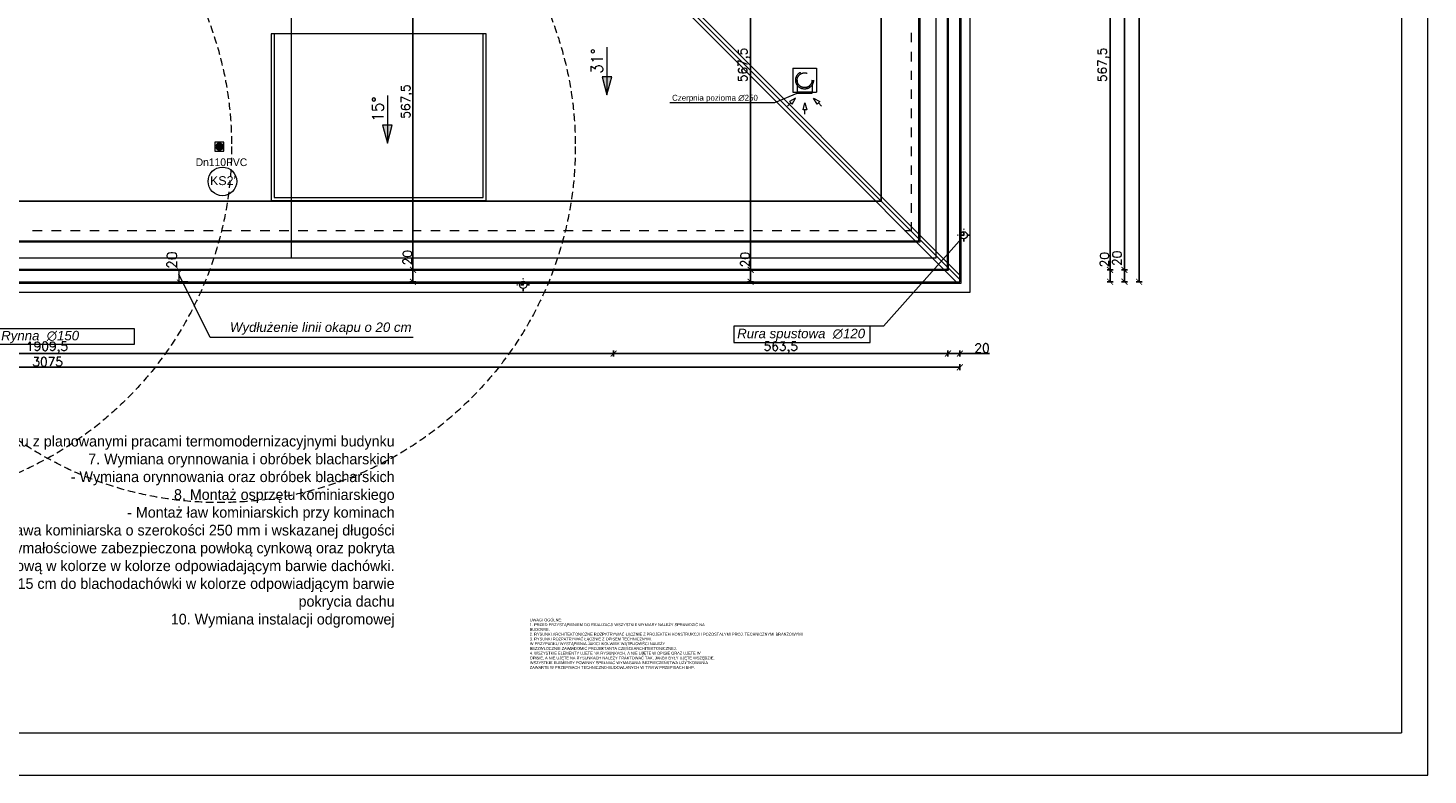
# Model space of a CAD drawing. Header units: millimetres. Extents: x -740 to 33545, y 5178 to 22494.
# Tile 241 of 250: x 14840 to 17200, y 5178 to 6437. Entities that reach past the tile are written whole.
import ezdxf
from ezdxf.lldxf.tags import DXFTag

# ---------------------------------------------------------------- set-up
doc = ezdxf.new("R2010")
doc.units = ezdxf.units.MM
doc.header["$MEASUREMENT"] = 0
for name, pattern in [('AUSGEZOGEN', [0]), ('DASH2', [19.05, 12.7, -6.35]), ('DASHED2', [9.525, 6.35, -3.175]), ('STRICHPUNKTX2', [2, 1, -0.5, 0, -0.5])]:
    doc.linetypes.add(name, pattern=pattern)
doc.layers.get('Defpoints').update_dxf_attribs({"color": 252})
doc.layers.add('_B___I__', color=252, linetype='AUSGEZOGEN')
doc.layers.add('D-opis', color=252, linetype='Continuous')
for name, color, linetype, lineweight in [('_IS_EKO_KS_Opis_piony', 7, 'Continuous', 15), ('_IS_EKO_KS_prow_w_bruzdach', 16, 'Continuous', 35), ('_IS_EKO_opis', 7, 'Continuous', 18), ('A_l.przerywana', 252, 'ICAD_ISO03W100', 9), ('A_l.widokowa', 252, 'Continuous', 18), ('A_wymiarowanie', 252, 'Continuous', 9), ('l. przerywana', 252, 'ICAD_ISO03W100', 9), ('l.przerywana', 252, 'ICAD_ISO03W100', 5), ('l.widokowa', 252, 'Continuous', 15), ('linia opisowa', 252, 'Continuous', 9), ('Nowe_820-G Rysunki Obrazki_Nr_piĂłra__23', 252, 'Continuous', 15), ('wymiarowanie', 252, 'Continuous', 9)]:
    doc.layers.add(name, color=color, linetype=linetype, lineweight=lineweight)
doc.styles.add('Arial', font='arial.ttf')
doc.styles.add('Arial$001H0', font='SIMPLEX')
doc.styles.add('styl1', font='arial.ttf', dxfattribs={"height": 15})
doc.styles.add('styl2', font='simplex.shx')
doc.styles.add('TEKST WYMIAROWY', font='romans.shx', dxfattribs={"width": 0.6})
tags = doc.linetypes.add('ICAD_ISO03W100', pattern=[30, 12, -18]).pattern_tags.tags
tags[6:7] = [DXFTag(74, 4), DXFTag(75, 0), DXFTag(340, '0'), DXFTag(46, 1.0), DXFTag(50, 0.0), DXFTag(44, 0.0), DXFTag(45, 0.0)]
tags[4:5] = [DXFTag(74, 4), DXFTag(75, 0), DXFTag(340, '0'), DXFTag(46, 1.0), DXFTag(50, 0.0), DXFTag(44, 0.0), DXFTag(45, 0.0)]
doc.dimstyles.new('Kopia I_1.100', dxfattribs={"dimtxt": 15, "dimasz": 10, "dimexe": 5, "dimexo": 1, "dimgap": 1.5, "dimtad": 1, "dimdec": 1, "dimrnd": 0.5, "dimtxsty": 'styl2', "dimblk": 'ARCHTICK', "dimcen": 5, "dimadec": 0, "dimazin": 0, "dimtfac": 1, "dimtdec": 1, "dimtmove": 0, "dimatfit": 3, "dimldrblk": 'ARCHTICK', "dimfxl": 0, "dimarcsym": 0})
doc.dimstyles.new('Skala 1-100', dxfattribs={"dimtxt": 17, "dimasz": 7, "dimexe": 1, "dimexo": 1, "dimgap": 1.5, "dimtad": 1, "dimdec": 1, "dimrnd": 0.5, "dimtxsty": 'styl2', "dimblk": 'ARCHTICK', "dimcen": 7, "dimadec": 0, "dimazin": 0, "dimtfac": 1, "dimtdec": 1, "dimtmove": 1, "dimatfit": 3, "dimldrblk": 'ARCHTICK', "dimfxl": 0, "dimlwd": -1, "dimlwe": -1, "dimarcsym": 0})

# ---------------------------------------------------------------- blocks, each defined once
blk = doc.blocks.new('_ArchTick')
at = {"color": 0, "linetype": 'ByBlock', "const_width": 0.15}
blk.add_lwpolyline([(-0.5, -0.5), (0.5, 0.5)], dxfattribs=at)
blk = doc.blocks.new('*D1320')
at = {"layer": 'Defpoints', "color": 0}
for p in [(15127.1, 6029.8), (15095, 6009.8), (15127.1, 6009.8)]:
    blk.add_point(p, dxfattribs=at)
at = {"layer": 'wymiarowanie', "color": 0}
for p, q in [((15110, 6029.8), (15094, 6029.8)), ((15095, 6029.8), (15095, 6009.8)), ((15110, 6009.8), (15094, 6009.8))]:
    blk.add_line(p, q, dxfattribs=at)
at = {"layer": 'wymiarowanie', "color": 0, "xscale": 7, "yscale": 7, "zscale": 7}
for p, rotation in [((15095, 6029.8), 90), ((15095, 6009.8), 270)]:
    blk.add_blockref('_ArchTick', p, dxfattribs=dict(at, rotation=rotation))
at = {"layer": 'wymiarowanie', "color": 0, "insert": (15083.1, 6046.1), "char_height": 17, "attachment_point": 5, "rotation": 90, "style": 'styl2'}
blk.add_mtext('20', dxfattribs=at)
blk = doc.blocks.new('*D1795')
at = {"layer": 'Defpoints', "color": 0}
for p in [(15827.5, 6597.2), (16058.5, 6029.8), (16090.2, 6029.8)]:
    blk.add_point(p, dxfattribs=at)
at = {"layer": 'wymiarowanie', "color": 0, "lineweight": -2}
for p, q in [((16053.5, 6597.2), (16063.5, 6597.2)), ((16058.5, 6597.2), (16058.5, 6029.8)), ((16063.5, 6029.8), (16053.5, 6029.8))]:
    blk.add_line(p, q, dxfattribs=at)
at = {"layer": 'wymiarowanie', "color": 0, "lineweight": -2, "xscale": 10, "yscale": 10, "zscale": 10}
for p, rotation in [((16058.5, 6597.2), 90), ((16058.5, 6029.8), 270)]:
    blk.add_blockref('_ArchTick', p, dxfattribs=dict(at, rotation=rotation))
at = {"layer": 'wymiarowanie', "color": 0, "insert": (16047.5, 6375.2), "char_height": 15, "attachment_point": 5, "rotation": 90, "style": 'styl2'}
blk.add_mtext('567,5', dxfattribs=at)
blk = doc.blocks.new('*D1796')
at = {"layer": 'Defpoints', "color": 0}
for p in [(16090.2, 6029.8), (16058.5, 6009.8), (16089.3, 6009.8)]:
    blk.add_point(p, dxfattribs=at)
at = {"layer": 'wymiarowanie', "color": 0, "lineweight": -2}
for p, q in [((16063.5, 6029.8), (16053.5, 6029.8)), ((16058.5, 6029.8), (16058.5, 6009.8)), ((16063.5, 6009.8), (16053.5, 6009.8))]:
    blk.add_line(p, q, dxfattribs=at)
at = {"layer": 'wymiarowanie', "color": 0, "lineweight": -2, "xscale": 10, "yscale": 10, "zscale": 10}
for p, rotation in [((16058.5, 6029.8), 90), ((16058.5, 6009.8), 270)]:
    blk.add_blockref('_ArchTick', p, dxfattribs=dict(at, rotation=rotation))
at = {"layer": 'wymiarowanie', "color": 0, "insert": (16049.2, 6047), "char_height": 15, "attachment_point": 5, "rotation": 90, "style": 'styl2'}
blk.add_mtext('20', dxfattribs=at)
blk = doc.blocks.new('*D1821')
at = {"layer": 'Defpoints', "color": 0}
for p in [(16391.2, 6066.8), (16411.2, 6064.4), (16411.2, 5888.7)]:
    blk.add_point(p, dxfattribs=at)
at = {"layer": 'wymiarowanie', "color": 0, "lineweight": -2}
for p, q in [((16391.2, 5893.7), (16391.2, 5883.7)), ((16391.2, 5888.7), (16411.2, 5888.7)), ((16411.2, 5893.7), (16411.2, 5883.7)), ((16411.2, 5888.7), (16461.1, 5888.7))]:
    blk.add_line(p, q, dxfattribs=at)
at = {"layer": 'wymiarowanie', "color": 0, "lineweight": -2, "xscale": 10, "yscale": 10, "zscale": 10, "rotation": 180}
blk.add_blockref('_ArchTick', (16391.2, 5888.7), dxfattribs=at)
at = {"layer": 'wymiarowanie', "color": 0, "lineweight": -2, "xscale": 10, "yscale": 10, "zscale": 10}
blk.add_blockref('_ArchTick', (16411.2, 5888.7), dxfattribs=at)
at = {"layer": 'wymiarowanie', "color": 0, "insert": (16448.7, 5898), "char_height": 15, "attachment_point": 5, "style": 'styl2'}
blk.add_mtext('20', dxfattribs=at)
blk = doc.blocks.new('*D1822')
at = {"layer": 'Defpoints', "color": 0}
for p in [(13336, 5893.7), (16411.2, 5893.7), (16411.2, 5865.6)]:
    blk.add_point(p, dxfattribs=at)
at = {"layer": 'wymiarowanie', "color": 0, "lineweight": -2}
for p, q in [((13336, 5870.6), (13336, 5860.6)), ((13336, 5865.6), (16411.2, 5865.6)), ((16411.2, 5870.6), (16411.2, 5860.6))]:
    blk.add_line(p, q, dxfattribs=at)
at = {"layer": 'wymiarowanie', "color": 0, "lineweight": -2, "xscale": 10, "yscale": 10, "zscale": 10, "rotation": 180}
blk.add_blockref('_ArchTick', (13336, 5865.6), dxfattribs=at)
at = {"layer": 'wymiarowanie', "color": 0, "lineweight": -2, "xscale": 10, "yscale": 10, "zscale": 10}
blk.add_blockref('_ArchTick', (16411.2, 5865.6), dxfattribs=at)
at = {"layer": 'wymiarowanie', "color": 0, "insert": (14873.6, 5874.9), "char_height": 15, "attachment_point": 5, "style": 'styl2'}
blk.add_mtext('3075', dxfattribs=at)
blk = doc.blocks.new('*D1838')
at = {"layer": 'Defpoints', "color": 0}
for p in [(15827.5, 6597.2), (16664.4, 6029.8), (16696.1, 6029.8)]:
    blk.add_point(p, dxfattribs=at)
at = {"layer": 'wymiarowanie', "color": 0, "lineweight": -2}
for p, q in [((16659.4, 6597.2), (16669.4, 6597.2)), ((16664.4, 6597.2), (16664.4, 6029.8)), ((16669.4, 6029.8), (16659.4, 6029.8))]:
    blk.add_line(p, q, dxfattribs=at)
at = {"layer": 'wymiarowanie', "color": 0, "lineweight": -2, "xscale": 10, "yscale": 10, "zscale": 10}
for p, rotation in [((16664.4, 6597.2), 90), ((16664.4, 6029.8), 270)]:
    blk.add_blockref('_ArchTick', p, dxfattribs=dict(at, rotation=rotation))
at = {"layer": 'wymiarowanie', "color": 0, "insert": (16653.4, 6375.2), "char_height": 15, "attachment_point": 5, "rotation": 90, "style": 'styl2'}
blk.add_mtext('567,5', dxfattribs=at)
blk = doc.blocks.new('*D1839')
at = {"layer": 'Defpoints', "color": 0}
for p in [(16696.1, 6029.8), (16664.4, 6009.8), (16695.2, 6009.8)]:
    blk.add_point(p, dxfattribs=at)
at = {"layer": 'wymiarowanie', "color": 0, "lineweight": -2}
for p, q in [((16669.4, 6029.8), (16659.4, 6029.8)), ((16664.4, 6029.8), (16664.4, 6009.8)), ((16669.4, 6009.8), (16659.4, 6009.8))]:
    blk.add_line(p, q, dxfattribs=at)
at = {"layer": 'wymiarowanie', "color": 0, "lineweight": -2, "xscale": 10, "yscale": 10, "zscale": 10}
for p, rotation in [((16664.4, 6029.8), 90), ((16664.4, 6009.8), 270)]:
    blk.add_blockref('_ArchTick', p, dxfattribs=dict(at, rotation=rotation))
at = {"layer": 'wymiarowanie', "color": 0, "insert": (16655.1, 6047), "char_height": 15, "attachment_point": 5, "rotation": 90, "style": 'styl2'}
blk.add_mtext('20', dxfattribs=at)
blk = doc.blocks.new('*D1840')
at = {"layer": 'Defpoints', "color": 0}
for p in [(16659.4, 6029.8), (16688.7, 6029.8), (16659.4, 6009.8)]:
    blk.add_point(p, dxfattribs=at)
at = {"layer": 'wymiarowanie', "color": 0, "lineweight": -2}
for p, q in [((16683.7, 6029.8), (16693.7, 6029.8)), ((16688.7, 6009.8), (16688.7, 6029.8)), ((16683.7, 6009.8), (16693.7, 6009.8))]:
    blk.add_line(p, q, dxfattribs=at)
at = {"layer": 'wymiarowanie', "color": 0, "lineweight": -2, "xscale": 10, "yscale": 10, "zscale": 10}
for p, rotation in [((16688.7, 6029.8), 90), ((16688.7, 6009.8), 270)]:
    blk.add_blockref('_ArchTick', p, dxfattribs=dict(at, rotation=rotation))
at = {"layer": 'wymiarowanie', "color": 0, "insert": (16676.1, 6049.3), "char_height": 15, "attachment_point": 5, "rotation": 90, "style": 'styl2'}
blk.add_mtext('20', dxfattribs=at)
blk = doc.blocks.new('*D1841')
at = {"layer": 'Defpoints', "color": 0}
for p in [(16664.4, 7704.7), (16688.7, 7704.7), (16659.4, 6029.8)]:
    blk.add_point(p, dxfattribs=at)
at = {"layer": 'wymiarowanie', "color": 0, "lineweight": -2}
for p, q in [((16683.7, 7704.7), (16693.7, 7704.7)), ((16688.7, 6029.8), (16688.7, 7704.7)), ((16683.7, 6029.8), (16693.7, 6029.8))]:
    blk.add_line(p, q, dxfattribs=at)
at = {"layer": 'wymiarowanie', "color": 0, "lineweight": -2, "xscale": 10, "yscale": 10, "zscale": 10}
for p, rotation in [((16688.7, 7704.7), 90), ((16688.7, 6029.8), 270)]:
    blk.add_blockref('_ArchTick', p, dxfattribs=dict(at, rotation=rotation))
at = {"layer": 'wymiarowanie', "color": 0, "insert": (16679.3, 6867.3), "char_height": 15, "attachment_point": 5, "rotation": 90, "style": 'styl2'}
blk.add_mtext('1675', dxfattribs=at)
blk = doc.blocks.new('*D1843')
at = {"layer": 'Defpoints', "color": 0}
for p in [(16683.7, 7724.7), (16683.7, 6009.8), (16713.3, 6009.8)]:
    blk.add_point(p, dxfattribs=at)
at = {"layer": 'wymiarowanie', "color": 0, "lineweight": -2}
for p, q in [((16708.3, 7724.7), (16718.3, 7724.7)), ((16713.3, 7724.7), (16713.3, 6009.8)), ((16708.3, 6009.8), (16718.3, 6009.8))]:
    blk.add_line(p, q, dxfattribs=at)
at = {"layer": 'wymiarowanie', "color": 0, "lineweight": -2, "xscale": 10, "yscale": 10, "zscale": 10}
for p, rotation in [((16713.3, 7724.7), 90), ((16713.3, 6009.8), 270)]:
    blk.add_blockref('_ArchTick', p, dxfattribs=dict(at, rotation=rotation))
at = {"layer": 'wymiarowanie', "color": 0, "insert": (16704.1, 6867.3), "char_height": 15, "attachment_point": 5, "rotation": 90, "style": 'styl2'}
blk.add_mtext('1715', dxfattribs=at)
blk = doc.blocks.new('*D1848')
at = {"layer": 'Defpoints', "color": 0}
for p in [(15545.2, 6597.2), (15489.4, 6029.8), (15515.4, 6029.8)]:
    blk.add_point(p, dxfattribs=at)
at = {"layer": 'wymiarowanie', "color": 0, "lineweight": -2}
for p, q in [((15494.4, 6597.2), (15484.4, 6597.2)), ((15489.4, 6597.2), (15489.4, 6029.8)), ((15494.4, 6029.8), (15484.4, 6029.8))]:
    blk.add_line(p, q, dxfattribs=at)
at = {"layer": 'wymiarowanie', "color": 0, "lineweight": -2, "xscale": 10, "yscale": 10, "zscale": 10}
for p, rotation in [((15489.4, 6597.2), 90), ((15489.4, 6029.8), 270)]:
    blk.add_blockref('_ArchTick', p, dxfattribs=dict(at, rotation=rotation))
at = {"layer": 'wymiarowanie', "color": 0, "insert": (15479.3, 6313.5), "char_height": 15, "attachment_point": 5, "rotation": 90, "style": 'styl2'}
blk.add_mtext('567,5', dxfattribs=at)
blk = doc.blocks.new('*D1849')
at = {"layer": 'Defpoints', "color": 0}
for p in [(15515.4, 6029.8), (15489.4, 6009.8), (15509.8, 6009.8)]:
    blk.add_point(p, dxfattribs=at)
at = {"layer": 'wymiarowanie', "color": 0, "lineweight": -2}
for p, q in [((15494.4, 6029.8), (15484.4, 6029.8)), ((15489.4, 6029.8), (15489.4, 6009.8)), ((15494.4, 6009.8), (15484.4, 6009.8))]:
    blk.add_line(p, q, dxfattribs=at)
at = {"layer": 'wymiarowanie', "color": 0, "lineweight": -2, "xscale": 10, "yscale": 10, "zscale": 10}
for p, rotation in [((15489.4, 6029.8), 90), ((15489.4, 6009.8), 270)]:
    blk.add_blockref('_ArchTick', p, dxfattribs=dict(at, rotation=rotation))
at = {"layer": 'wymiarowanie', "color": 0, "insert": (15480.1, 6050.4), "char_height": 15, "attachment_point": 5, "rotation": 90, "style": 'styl2'}
blk.add_mtext('20', dxfattribs=at)
blk = doc.blocks.new('*D1850')
at = {"layer": 'Defpoints', "color": 0}
for p in [(13917.8, 6634.2), (15827.5, 6634.2), (15827.5, 5888.7)]:
    blk.add_point(p, dxfattribs=at)
at = {"layer": 'wymiarowanie', "color": 0, "lineweight": -2}
for p, q in [((13917.8, 5893.7), (13917.8, 5883.7)), ((13917.8, 5888.7), (15827.5, 5888.7)), ((15827.5, 5893.7), (15827.5, 5883.7))]:
    blk.add_line(p, q, dxfattribs=at)
at = {"layer": 'wymiarowanie', "color": 0, "lineweight": -2, "xscale": 10, "yscale": 10, "zscale": 10, "rotation": 180}
blk.add_blockref('_ArchTick', (13917.8, 5888.7), dxfattribs=at)
at = {"layer": 'wymiarowanie', "color": 0, "lineweight": -2, "xscale": 10, "yscale": 10, "zscale": 10}
blk.add_blockref('_ArchTick', (15827.5, 5888.7), dxfattribs=at)
at = {"layer": 'wymiarowanie', "color": 0, "insert": (14872.6, 5898.7), "char_height": 15, "attachment_point": 5, "style": 'styl2'}
blk.add_mtext('1909,5', dxfattribs=at)
blk = doc.blocks.new('*D1851')
at = {"layer": 'Defpoints', "color": 0}
for p in [(15827.5, 6634.2), (16391.2, 5893.7), (16391.2, 5888.7)]:
    blk.add_point(p, dxfattribs=at)
at = {"layer": 'wymiarowanie', "color": 0, "lineweight": -2}
for p, q in [((15827.5, 5893.7), (15827.5, 5883.7)), ((15827.5, 5888.7), (16391.2, 5888.7)), ((16391.2, 5892.7), (16391.2, 5883.7))]:
    blk.add_line(p, q, dxfattribs=at)
at = {"layer": 'wymiarowanie', "color": 0, "lineweight": -2, "xscale": 10, "yscale": 10, "zscale": 10, "rotation": 180}
blk.add_blockref('_ArchTick', (15827.5, 5888.7), dxfattribs=at)
at = {"layer": 'wymiarowanie', "color": 0, "lineweight": -2, "xscale": 10, "yscale": 10, "zscale": 10}
blk.add_blockref('_ArchTick', (16391.2, 5888.7), dxfattribs=at)
at = {"layer": 'wymiarowanie', "color": 0, "insert": (16109.3, 5898.7), "char_height": 15, "attachment_point": 5, "style": 'styl2'}
blk.add_mtext('563,5', dxfattribs=at)

msp = doc.modelspace()

# ---------------------------------------------------------------- hatches: boundary and pattern name
at = {"layer": '_IS_EKO_KS_prow_w_bruzdach'}
msp.add_hatch(color=256, dxfattribs=at).paths.add_polyline_path([(15168.58, 6237.48, 1), (15157.58, 6237.48, 1)])
at = {"layer": 'l.widokowa'}
for points in [[(15815.96, 6324.65), (15824.42, 6355.08), (15808.36, 6355.08)], [(15446.58, 6243.5), (15454.18, 6273.93), (15438.12, 6273.93)]]:
    msp.add_hatch(color=256, dxfattribs=at).paths.add_polyline_path(points)

# ---------------------------------------------------------------- linework, layer by layer
at = {"layer": '_B___I__', "linetype": 'STRICHPUNKTX2', "ltscale": 5}
for p, q in [((16417.82, 6077.71), (16417.82, 6098.71)), ((16428.32, 6088.21), (16407.32, 6088.21)), ((15685.68, 6004.48), (15664.68, 6004.48)), ((15675.18, 5993.98), (15675.18, 6014.98))]:
    msp.add_line(p, q, dxfattribs=at)
at = {"layer": '_IS_EKO_KS_Opis_piony'}
msp.add_circle((15168.23, 6178.95), 24.13, dxfattribs=at)
at = {"layer": '_IS_EKO_KS_prow_w_bruzdach', "color": 251, "lineweight": 15}
msp.add_lwpolyline([(15155.58, 6229.98), (15170.58, 6229.98), (15170.58, 6244.98), (15155.58, 6244.98)], close=True, dxfattribs=at)
at = {"layer": '_IS_EKO_KS_prow_w_bruzdach', "linetype": 'DASH2', "lineweight": 5}
for centre in [(14583.7, 6237.48), (15163.08, 6237.48)]:
    msp.add_circle(centre, 600, dxfattribs=at)
at = {"layer": '_IS_EKO_KS_prow_w_bruzdach'}
msp.add_circle((15163.08, 6237.48), 5.5, dxfattribs=at)
at = {"layer": 'A_l.przerywana'}
for p, q in [((15827.46, 6597.17), (16278.33, 6145.45)), ((16278.33, 6145.45), (16411.16, 6013.61))]:
    msp.add_line(p, q, dxfattribs=at)
at = {"layer": 'A_l.przerywana', "lineweight": 35}
msp.add_lwpolyline([(13356.02, 7698.92), (13356.02, 6029.8), (16391.16, 6029.8), (16391.16, 7704.71), (15595.09, 7704.71), (15595.09, 7164.54), (14152.1, 7164.54), (14152.1, 7698.92)], close=True, dxfattribs=at)
at = {"layer": 'A_l.przerywana', "ltscale": 0.5}
msp.add_lwpolyline([(15255.58, 6151.72), (15608, 6151.72), (15608, 6427.77), (15255.58, 6427.77)], close=True, dxfattribs=at)
at = {"layer": 'A_l.widokowa'}
for p, q in [((16129.52, 6369.52), (16169.52, 6369.52)), ((16129.52, 6369.52), (16129.52, 6329.52)), ((16169.52, 6369.52), (16169.52, 6329.52)), ((16129.52, 6329.52), (16169.52, 6329.52)), ((16120.86, 6305.88), (16126.19, 6311.21)), ((16134.33, 6319.35), (16124.01, 6313.39)), ((16134.33, 6319.35), (16124.01, 6313.39)), ((16134.33, 6319.35), (16124.01, 6313.39)), ((16124.01, 6313.39), (16128.37, 6309.03)), ((16128.37, 6309.03), (16134.33, 6319.35)), ((16128.37, 6309.03), (16134.33, 6319.35)), ((16147.11, 6299.75), (16150.19, 6311.27)), ((16147.11, 6299.75), (16150.19, 6311.27)), ((16150.19, 6311.27), (16153.28, 6299.75)), ((16150.19, 6311.27), (16153.28, 6299.75)), ((16150.19, 6311.27), (16153.28, 6299.75)), ((16164.72, 6319.35), (16175.05, 6313.39)), ((16164.72, 6319.35), (16175.05, 6313.39)), ((16170.69, 6309.03), (16164.72, 6319.35)), ((16175.05, 6313.39), (16170.69, 6309.03)), ((16175.05, 6313.39), (16170.69, 6309.03)), ((16178.2, 6305.88), (16172.87, 6311.21)), ((16153.28, 6299.75), (16147.11, 6299.75)), ((16153.28, 6299.75), (16147.11, 6299.75)), ((16153.28, 6299.75), (16147.11, 6299.75)), ((16150.19, 6292.22), (16150.19, 6299.75))]:
    msp.add_line(p, q, dxfattribs=at)
at = {"layer": 'A_l.widokowa', "linetype": 'DASHED2', "ltscale": 10}
for p, q in [((16137.02, 6349.52), (16137.02, 6329.52)), ((16162.02, 6349.52), (16162.02, 6329.52))]:
    msp.add_line(p, q, dxfattribs=at)
at = {"layer": 'A_l.widokowa'}
for points in [[(13318.52, 7736.42), (13318.52, 5992.3), (16428.66, 5992.3), (16428.66, 7742.21), (15557.59, 7742.21), (15557.59, 7202.04), (14189.6, 7202.04), (14189.6, 7736.42)], [(13333.52, 7721.42), (13333.52, 6007.3), (16413.66, 6007.3), (16413.66, 7727.21), (15572.59, 7727.21), (15572.59, 7187.04), (14174.6, 7187.04), (14174.6, 7721.42)], [(13336.02, 7718.92), (13336.02, 6009.8), (16411.16, 6009.8), (16411.16, 7724.71), (15575.09, 7724.71), (15575.09, 7184.54), (14172.1, 7184.54), (14172.1, 7718.92)], [(13403.09, 7651.85), (13403.09, 6076.86), (16344.1, 6076.86), (16344.1, 7657.65), (15642.15, 7657.65), (15642.15, 7117.47), (14105.03, 7117.47), (14105.03, 7651.85)], [(13405.09, 7649.85), (13405.09, 6078.86), (16342.1, 6078.86), (16342.1, 7655.65), (15644.15, 7655.65), (15644.15, 7115.47), (14103.03, 7115.47), (14103.03, 7649.85)]]:
    msp.add_lwpolyline(points, close=True, dxfattribs=at)
at = {"layer": 'A_l.widokowa', "ltscale": 0.5}
msp.add_lwpolyline([(15250.58, 6146.72), (15613, 6146.72), (15613, 6427.77), (15250.58, 6427.77)], close=True, dxfattribs=at)
at = {"layer": 'A_l.widokowa', "ltscale": 10}
msp.add_lwpolyline([(16162.02, 6329.52), (16137.02, 6329.52), (16137.02, 6327.36), (16162.02, 6327.36)], close=True, dxfattribs=at)
at = {"layer": 'A_l.widokowa', "const_width": 0.0148}
msp.add_lwpolyline([(16164.72, 6319.35), (16175.05, 6313.39), (16170.69, 6309.03)], close=True, dxfattribs=at)
at = {"layer": 'A_l.widokowa', "linetype": 'DASHED2', "ltscale": 10}
for radius in [15, 12.5]:
    msp.add_circle((16149.52, 6349.52), radius, dxfattribs=at)
at = {"layer": 'l. przerywana', "ltscale": 0.2}
for centre in [(16417.82, 6088.21), (15675.18, 6004.48)]:
    msp.add_circle(centre, 6, dxfattribs=at)
at = {"layer": 'l.przerywana'}
msp.add_lwpolyline([(14413.02, 7678.92), (13376.02, 7678.92), (13376.02, 6049.8), (16371.16, 6049.8), (16371.16, 7684.71), (15615.09, 7684.71), (15615.09, 7144.54), (14413.02, 7144.54), (14413.02, 7678.92), (13376.02, 7678.92)], dxfattribs=at)
at = {"layer": 'l.widokowa', "linetype": 'Continuous', "lineweight": 9}
for p, q in [((16278.33, 6145.45), (16278.33, 7592.57)), ((16278.33, 7592.57), (16278.33, 6145.45)), ((15824.97, 6591.17), (16405.25, 6009.8)), ((15835.94, 6597.16), (16411.16, 6020.86)), ((16329.05, 6429.46), (16329.05, 6413.4)), ((15815.96, 6404.95), (15815.96, 6324.65)), ((16329.05, 6397.34), (16329.05, 6381.28)), ((16329.05, 6365.22), (16329.05, 6350.01)), ((16329.05, 6333.95), (16329.05, 6317.89)), ((15446.58, 6323.8), (15446.58, 6243.5)), ((16329.05, 6301.83), (16329.05, 6285.76)), ((16329.05, 6269.7), (16329.05, 6253.64)), ((16329.05, 6237.58), (16329.05, 6221.52)), ((16329.05, 6205.46), (16329.05, 6190.25)), ((16329.05, 6174.19), (16329.05, 6158.13)), ((13466.07, 6145.45), (16278.33, 6145.45)), ((16278.33, 6145.45), (13466.07, 6145.45)), ((16329.05, 6142.07), (16329.05, 6126.01)), ((14864.17, 6095.58), (14848.11, 6095.58)), ((14896.29, 6095.58), (14880.23, 6095.58)), ((14928.41, 6095.58), (14912.35, 6095.58)), ((14960.53, 6095.58), (14944.47, 6095.58)), ((14992.65, 6095.58), (14976.59, 6095.58)), ((15023.93, 6095.58), (15007.86, 6095.58)), ((15056.05, 6095.58), (15039.99, 6095.58)), ((15088.17, 6095.58), (15072.11, 6095.58)), ((15120.29, 6095.58), (15104.23, 6095.58)), ((15152.41, 6095.58), (15136.35, 6095.58)), ((15183.68, 6095.58), (15167.62, 6095.58)), ((15215.8, 6095.58), (15199.74, 6095.58)), ((15247.93, 6095.58), (15231.86, 6095.58)), ((15280.05, 6095.58), (15263.99, 6095.58)), ((15312.18, 6095.58), (15296.11, 6095.58)), ((15343.45, 6095.58), (15328.24, 6095.58)), ((15375.57, 6095.58), (15359.51, 6095.58)), ((15407.69, 6095.58), (15391.63, 6095.58)), ((15439.81, 6095.58), (15423.75, 6095.58)), ((15471.93, 6095.58), (15455.87, 6095.58)), ((15503.21, 6095.58), (15487.99, 6095.58)), ((15535.33, 6095.58), (15519.27, 6095.58)), ((15567.45, 6095.58), (15551.39, 6095.58)), ((15599.57, 6095.58), (15583.51, 6095.58)), ((15631.69, 6095.58), (15615.63, 6095.58)), ((15662.97, 6095.58), (15647.75, 6095.58)), ((15695.09, 6095.58), (15679.03, 6095.58)), ((15727.21, 6095.58), (15711.15, 6095.58)), ((15759.33, 6095.58), (15743.27, 6095.58)), ((15791.45, 6095.58), (15775.39, 6095.58)), ((15822.73, 6095.58), (15807.51, 6095.58)), ((15854.85, 6095.58), (15838.79, 6095.58)), ((15886.97, 6095.58), (15870.91, 6095.58)), ((15919.09, 6095.58), (15903.03, 6095.58)), ((15951.21, 6095.58), (15935.15, 6095.58)), ((15982.49, 6095.58), (15967.27, 6095.58)), ((16014.61, 6095.58), (15998.55, 6095.58)), ((16046.73, 6095.58), (16030.67, 6095.58)), ((16078.85, 6095.58), (16062.79, 6095.58)), ((16110.97, 6095.58), (16094.91, 6095.58)), ((16142.24, 6095.58), (16127.03, 6095.58)), ((16174.36, 6095.58), (16158.3, 6095.58)), ((16206.49, 6095.58), (16190.43, 6095.58)), ((16238.61, 6095.58), (16222.55, 6095.58)), ((16270.73, 6095.58), (16254.67, 6095.58)), ((16302, 6095.58), (16286.79, 6095.58)), ((16329.05, 6095.58), (16318.06, 6095.58)), ((16329.05, 6109.95), (16329.05, 6095.58)), ((16393.29, 6030.49), (16391.6, 6033.02))]:
    msp.add_line(p, q, dxfattribs=at)
for points in [[(15815.96, 6324.65), (15824.42, 6355.08), (15808.36, 6355.08)], [(15446.58, 6243.5), (15454.18, 6273.93), (15438.12, 6273.93)]]:
    msp.add_lwpolyline(points, close=True, dxfattribs=at)
at = {"layer": 'Nowe_820-G Rysunki Obrazki_Nr_piĂłra__23', "linetype": 'Continuous', "lineweight": 15}
for points in [[(17155.64, 8119.48), (17155.64, 5249.28)], [(13055.23, 5249.28), (17155.64, 5249.28)]]:
    msp.add_lwpolyline(points, dxfattribs=at)
at = {"layer": 'wymiarowanie'}
for p, q in [((15284.24, 7144.54), (15284.24, 6049.8)), ((16282.67, 5934.76), (16414.32, 6083.33)), ((15147.55, 5915.85), (15095, 6022.47)), ((16282.67, 5934.76), (16260.19, 5934.76)), ((15489.84, 5915.85), (15147.55, 5915.85))]:
    msp.add_line(p, q, dxfattribs=at)
at = {"layer": 'wymiarowanie', "ltscale": 10}
for p, q in [((16099.58, 6312.06), (16137.02, 6327.36)), ((15922.33, 6312.06), (16099.58, 6312.06))]:
    msp.add_line(p, q, dxfattribs=at)
at = {"layer": 'wymiarowanie'}
msp.add_lwpolyline([(13000.35, 8148.27), (13000.35, 5178.27), (17200.35, 5178.27), (17200.35, 8148.27), (13000.35, 8148.27)], dxfattribs=at)
for points in [[(14789.48, 5931.19), (15019.57, 5931.19), (15019.57, 5903.82), (14789.48, 5903.82)], [(16260.19, 5934.76), (16030.11, 5934.76), (16030.11, 5907.38), (16260.19, 5907.38)]]:
    msp.add_lwpolyline(points, close=True, dxfattribs=at)

# ---------------------------------------------------------------- texts
at = {"layer": '_IS_EKO_KS_Opis_piony', "insert": (15147.3, 6187.66), "char_height": 15, "width": 90.8909, "attachment_point": 1, "style": 'TEKST WYMIAROWY'}
msp.add_mtext("\\fArial|b0|i0|c0|p0;\\W1;KS2'", dxfattribs=at)
at = {"layer": '_IS_EKO_opis', "linetype": 'ByBlock'}
msp.add_text('Dn110PVC', height=13, dxfattribs=at).set_placement((15123.1, 6204.74))
at = {"layer": 'A_wymiarowanie', "insert": (15458.48, 5840.06), "char_height": 18, "width": 1248.3823, "attachment_point": 3, "style": 'styl1'}
msp.add_mtext('{\\fCentury Gothic|b0|i0|c238|p34;}\\P{\\fCentury Gothic|b0|i0|c238|p34;}\\P{\\fCentury Gothic|b0|i0|c238|p34;}\\P{\\fCentury Gothic|b0|i0|c238|p34;6. Przedłużenie linii istniejącego okapu o 20cm w związku z planowanymi pracami }{\\fCentury Gothic|b0|i0|c238|p34;termomodernizacyjnymi budynku}\\P{\\fCentury Gothic|b0|i0|c238|p34;7. Wymiana orynnowania i obróbek blacharskich}\\P{\\fCentury Gothic|b0|i0|c238|p34;- Wymiana orynnowania oraz obróbek blacharskich }\\P{\\fCentury Gothic|b0|i0|c238|p34;8. Montaż osprzętu kominiarskiego}\\P{\\fCentury Gothic|b0|i0|c238|p34;- Montaż ław kominiarskich przy kominach }\\P{\\fCentury Gothic|b0|i0|c238|p34;Ława kominiarska o szerokości 250 mm i wskazanej długości }\\P{\\fCentury Gothic|b0|i0|c238|p34;Materiał: Blacha stalowa spełniająca wymagania wytrzymałościowe zabezpieczona powłoką }{\\fCentury Gothic|b0|i0|c238|p34;cynkową oraz pokryta farbą proszkową w kolorze w kolorze odpowiadającym barwie dachówki.}\\P{\\fCentury Gothic|b0|i0|c238|p34;9. Montaż drabinek przeciwśniegowych o wysokości 15 cm do blachodachówki w kolorze }{\\fCentury Gothic|b0|i0|c238|p34;odpowiadjącym barwie pokrycia dachu}\\P{\\fCentury Gothic|b0|i0|c238|p34;10. Wymiana instalacji odgromowej }', dxfattribs=at)
at = {"layer": 'D-opis', "insert": (15686.3, 5405.09), "char_height": 6.66667, "width": 728.7393, "attachment_point": 4}
msp.add_mtext('{\\fCentury Gothic|b0|i1|c238|p34;}\\P{\\fCentury Gothic|b0|i0|c238|p34;\\H0.72059x;UWAGI OGÓLNE:}\\P{\\fCentury Gothic|b0|i0|c238|p34;\\H0.72059x;1. PRZED PRZYSTĄPIENIEM DO REALIZACJI WSZYSTKIE WYMIARY NALEŻY SPRAWDZIĆ NA}\\P{\\fCentury Gothic|b0|i0|c238|p34;\\H0.72059x;BUDOWIE.}\\P{\\fCentury Gothic|b0|i0|c238|p34;\\H0.72059x;2. RYSUNKI ARCHITEKTONICZNE ROZPATRYWAĆ ŁĄCZNIE Z PROJEKTEM KONSTRUKCJI I POZOSTAŁYMI PROJ. TECHNICZNYMI BRANŻOWYMI}\\P{\\fCentury Gothic|b0|i0|c238|p34;\\H0.72059x;3. }{\\fCentury Gothic|b0|i0|c238|p34;\\H0.72059x;\\C7;RYSUNKI ROZPATRYWAĆ ŁĄCZNIE Z OPISEM TECHNICZNYM.}\\P{\\fCentury Gothic|b0|i0|c238|p34;\\H0.72059x;\\C7;W PRZYPADKU WYSTĄPIENIA JAKICHKOLWIEK WĄTPLIOWŚCI NALEŻY }\\P{\\fCentury Gothic|b0|i0|c238|p34;\\H0.72059x;\\C7;BEZZWŁOCZNIE ZAWIADOMIĆ PROJEKTANTA CZĘŚCI ARCHITEKTONICZNEJ.}\\P{\\fCentury Gothic|b0|i0|c238|p34;\\H0.72059x;4. WSZYSTKIE ELEMENTY UJĘTE NA RYSUNKACH, A NIE UJĘTE W OPISIE ORAZ UJĘTE W}\\P{\\fCentury Gothic|b0|i0|c238|p34;\\H0.72059x;OPISIE, A NIE UJĘTE NA RYSUNKACH NALEŻY TRAKTOWAĆ TAK, JAKBY BYŁY UJĘTE WSZĘDZIE.}\\P{\\fCentury Gothic|b0|i0|c238|p34;\\H0.72059x;WSZYSTKIE ELEMENTY POWINNY SPEŁNIAĆ WYMAGANIA BEZPIECZEŃSTWA UŻYTKOWANIA}\\P{\\fCentury Gothic|b0|i0|c238|p34;\\H0.72059x;ZAWARTE W PRZEPISACH TECHNICZNO-BUDOWLANYCH W TYM W PRZEPISACH BHP.}', dxfattribs=at)
at = {"layer": 'l.widokowa', "style": 'Arial$001H0'}
for s, p in [('31°', (15809.2, 6360.15)), ('15°', (15439.81, 6279))]:
    msp.add_text(s, height=19.247, rotation=90, dxfattribs=at).set_placement(p)
at = {"layer": 'linia opisowa', "char_height": 15.96, "attachment_point": 7}
for s, insert, width in [('{\\fArial|b0|i1|c238|p0;Wydłużenie linii okapu o 20 cm}', (15180.95, 5920.34), 406.4755), ('{\\fArial|b0|i1|c238|p0;Rura spustowa  ∅120}', (16035.95, 5909.72), 278.7922), ('{\\fArial|b0|i1|c238|p0;Rynna  ∅150}', (14795.33, 5906.16), 278.7922)]:
    msp.add_mtext(s, dxfattribs=dict(at, insert=insert, width=width))
at = {"layer": 'wymiarowanie', "insert": (15926.15, 6324.84), "char_height": 10, "width": 181.174, "attachment_point": 1, "style": 'Arial'}
msp.add_mtext('{\\fCentury Gothic|b0|i0|c238|p34;Czerpnia pozioma }∅{\\fCentury Gothic|b0|i0|c238|p34;250}', dxfattribs=at)

# ---------------------------------------------------------------- dimensions: what is measured, and where the dimension line sits
at = {"layer": 'wymiarowanie'}
for base, p1, p2, picture, middle in [((16713.33, 6009.8), (16683.69, 7724.71), (16683.69, 6009.8), '*D1843', (16704.14, 6867.25)), ((16688.69, 7704.71), (16659.44, 6029.8), (16664.44, 7704.71), '*D1841', (16679.32, 6867.25)), ((15489.38, 6029.8), (15545.22, 6597.17), (15515.37, 6029.8), '*D1848', (15479.32, 6313.48))]:
    dim = msp.add_linear_dim(base=base, p1=p1, p2=p2, angle=90, dimstyle='Kopia I_1.100', override={"dimtmove": 1, "dimfxl": 5}, dxfattribs=at)
    dim.commit()
    dim.dimension.update_dxf_attribs({"geometry": picture, "text_midpoint": middle})
for base, p1, p2, picture, middle in [((15827.46, 5888.65), (13917.79, 6634.17), (15827.46, 6634.17), '*D1850', (14872.62, 5898.71)), ((16391.16, 5888.65), (15827.46, 6634.17), (16391.16, 5893.65), '*D1851', (16109.31, 5898.71)), ((16411.16, 5865.56), (13336.02, 5893.65), (16411.16, 5893.65), '*D1822', (14873.59, 5874.93))]:
    dim = msp.add_linear_dim(base=base, p1=p1, p2=p2, dimstyle='Kopia I_1.100', override={"dimtmove": 1, "dimfxl": 5}, dxfattribs=at)
    dim.commit()
    dim.dimension.update_dxf_attribs({"geometry": picture, "text_midpoint": middle})
for base, p1, p2, picture, middle in [((16058.54, 6029.8), (15827.46, 6597.17), (16090.19, 6029.8), '*D1795', (16057.52, 6375.21)), ((16664.44, 6029.8), (15827.46, 6597.17), (16696.09, 6029.8), '*D1838', (16663.43, 6375.21)), ((15489.38, 6009.8), (15515.37, 6029.8), (15509.84, 6009.8), '*D1849', (15489.48, 6050.45)), ((16058.54, 6009.8), (16090.19, 6029.8), (16089.29, 6009.8), '*D1796', (16058.54, 6047.04)), ((16664.44, 6009.8), (16696.09, 6029.8), (16695.19, 6009.8), '*D1839', (16664.44, 6047.04)), ((16688.69, 6029.8), (16659.44, 6009.8), (16659.44, 6029.8), '*D1840', (16685.51, 6049.3))]:
    dim = msp.add_linear_dim(base=base, p1=p1, p2=p2, angle=90, dimstyle='Kopia I_1.100', override={"dimtmove": 1, "dimfxl": 5}, dxfattribs=at)
    dim.commit()
    dim.dimension.update_dxf_attribs({"geometry": picture, "text_midpoint": middle, "dimtype": 160})
dim = msp.add_linear_dim(base=(16411.16, 5888.65), p1=(16391.16, 6066.8), p2=(16411.16, 6064.35), dimstyle='Kopia I_1.100', override={"dimtmove": 1, "dimfxl": 5}, dxfattribs=at)
dim.commit()
dim.dimension.update_dxf_attribs({"geometry": '*D1821', "text_midpoint": (16448.68, 5877), "dimtype": 160})
dim = msp.add_linear_dim(base=(15095, 6009.8), p1=(15127.12, 6029.8), p2=(15127.12, 6009.8), angle=90, dimstyle='Skala 1-100', dxfattribs=at)
dim.commit()
dim.dimension.update_dxf_attribs({"geometry": '*D1320', "text_midpoint": (15093.49, 6046.05), "dimtype": 160})

doc.saveas('drawing.dxf')
